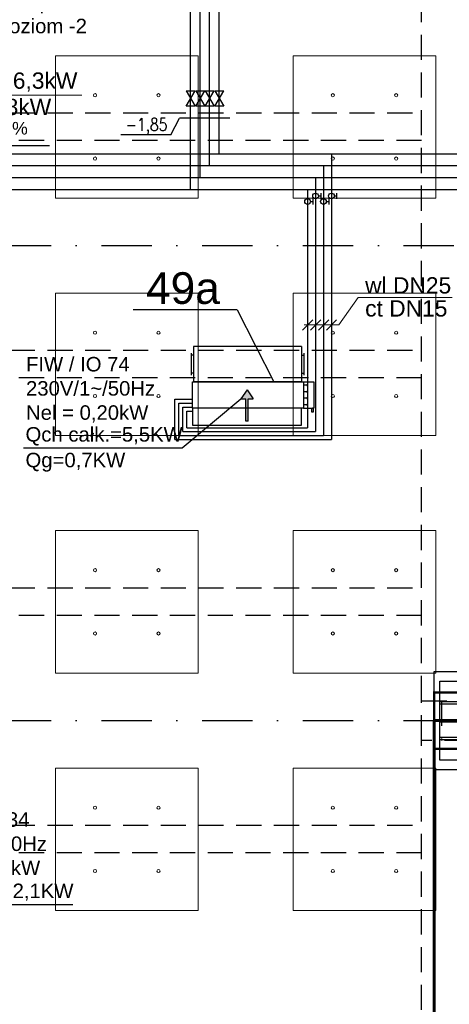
# Model space of a CAD drawing. Header units: centimetres. Extents: x -10729 to 23827, y -4437 to 19798.
# Tile 72 of 95: x 6875 to 7417, y 10642 to 11885. Entities that reach past the tile are written whole.
import ezdxf

# ---------------------------------------------------------------- set-up
doc = ezdxf.new("R2010")
doc.units = ezdxf.units.CM
for name, pattern in [('Kondygnacja  -0_5$0$HIDDEN', [9.525, 6.35, -3.175]), ('Kondygnacja  -0_5$0$HIDDEN2', [4.7625, 3.175, -1.5875]), ('Osie rzutów$0$DASHDOT2', [12.7, 6.35, -3.175, 0, -3.175])]:
    doc.linetypes.add(name, pattern=pattern)
for name, color, linetype in [('bgde_dodatki powykonawcze', 7, 'Continuous'), ('bgde_schem_opis', 2, 'Continuous'), ('IS_zmiany 2024', 3, 'Continuous'), ('KJP_ARMATURA', 2, 'Continuous'), ('KJP_KK_OPISY MOCY klimakonwektorów', 7, 'Continuous'), ('Kondygnacja  -0_5$0$ARCH_GK', 8, 'Continuous'), ('Kondygnacja  -0_5$0$ARCH_KONSTR_POWYŻEJ RZUTU', 8, 'Kondygnacja  -0_5$0$HIDDEN'), ('Kondygnacja  -0_5$0$ARCH_KONSTR_POWYŻEJ RZUTU_IST', 8, 'Kondygnacja  -0_5$0$HIDDEN2'), ('Kondygnacja  -0_5$0$ARCH_KONSTRUKCJA_NIEWIDOCZNA', 8, 'Continuous'), ('Kondygnacja  -0_5$0$ARCH_OKŁADZINA', 8, 'Continuous'), ('Kondygnacja  -0_5$0$ARCH_SŁUPY', 8, 'Continuous'), ('Osie rzutów$0$ARCH_INFO_OSIE_IST', 8, 'Osie rzutów$0$DASHDOT2'), ('Osie rzutów$0$ARCH_INFO_OSIE_OPISY_IST', 8, 'Continuous')]:
    doc.layers.add(name, color=color, linetype=linetype)
for name, color, linetype, lineweight in [('bgde_opis ct 1', 7, 'Continuous', 20), ('bgde_rzędne wl ct', 7, 'Continuous', 25), ('bgde_urządzenia', 250, 'Continuous', 30), ('KJP_CT_kk_powrót', 250, '04_CT_KOMF_POW', 25), ('KJP_CT_kk_zasil', 250, '04_CT_KOMF_ZAS', 25), ('KJP_WL_kk zasil', 250, '04_WL_KOMF_ZAS', 25), ('KJP_WL_kk_powr', 250, '04_WL_KOMF_POW', 25), ('SU Lampy kwadratowe  -05$0$ARCH_SUFITY_PODWIESZANE', 8, 'Continuous', 9)]:
    doc.layers.add(name, color=color, linetype=linetype, lineweight=lineweight)
doc.styles.add('Arial', font='arial.ttf')
doc.styles.add('st rom', font='Romans.shx', dxfattribs={"width": 0.8})
doc.linetypes.add('04_CT_KOMF_POW', pattern='A,100,-15,["CTKp",Standard,S=10,R=0,X=-10,Y=-5],-35', length=150)
doc.linetypes.add('04_CT_KOMF_ZAS', pattern='A,100,-15,["CTKz",Standard,S=10,R=0,X=-10,Y=-5],-35', length=150)
doc.linetypes.add('04_WL_KOMF_POW', pattern='A,100,-15,["WLKp",Standard,S=10,R=0,X=-10,Y=-5],-35', length=150)
doc.linetypes.add('04_WL_KOMF_ZAS', pattern='A,100,-15,["WLKz",Standard,S=10,R=0,X=-10,Y=-5],-35', length=150)
pattern_1 = [(45, (-1133.3117, -3177.9858), (-0.6735192, 0.6735192), [])]

# ---------------------------------------------------------------- blocks, each defined once
blk = doc.blocks.new('Osie rzutów')
at = {"layer": 'Osie rzutów$0$ARCH_INFO_OSIE_IST', "ltscale": 10}
for p, q in [((4436.04, 11600), (13655, 11600)), ((4436.04, 11000), (13655, 11000))]:
    blk.add_line(p, q, dxfattribs=at)
blk = doc.blocks.new('SU Lampy kwadratowe  -05')
at = {"layer": 'SU Lampy kwadratowe  -05$0$ARCH_SUFITY_PODWIESZANE'}
for points in [[(6920, 11840), (7100, 11840), (7100, 11660), (6920, 11660)], [(7220, 11840), (7400, 11840), (7400, 11660), (7220, 11660)], [(6920, 11540), (7100, 11540), (7100, 11360), (6920, 11360)], [(7220, 11540), (7400, 11540), (7400, 11360), (7220, 11360)], [(6920, 11240), (7100, 11240), (7100, 11060), (6920, 11060)], [(7220, 11240), (7400, 11240), (7400, 11060), (7220, 11060)], [(6920, 10940), (7100, 10940), (7100, 10760), (6920, 10760)], [(7220, 10940), (7400, 10940), (7400, 10760), (7220, 10760)]]:
    blk.add_lwpolyline(points, close=True, dxfattribs=at)
for centre in [(6970, 11790), (7050, 11790), (7270, 11790), (7350, 11790), (6970, 11710), (7050, 11710), (7270, 11710), (7350, 11710), (6970, 11490), (7050, 11490), (7270, 11490), (7350, 11490), (6970, 11410), (7050, 11410), (7270, 11410), (7350, 11410), (6970, 11190), (7050, 11190), (7270, 11190), (7350, 11190), (6970, 11110), (7050, 11110), (7270, 11110), (7350, 11110), (6970, 10890), (7050, 10890), (7270, 10890), (7350, 10890), (6970, 10810), (7050, 10810), (7270, 10810), (7350, 10810)]:
    blk.add_circle(centre, 2, dxfattribs=at)
blk = doc.blocks.new('Kondygnacja  -0_5$0$słup_prostokąt')
at = {"layer": 'Kondygnacja  -0_5$0$ARCH_SŁUPY', "lineweight": 40}
h = blk.add_hatch(dxfattribs=at)
h.set_pattern_fill('ANSI31', color=256, scale=0.3, style=0)
h.set_pattern_definition(pattern_1)
h.paths.add_polyline_path([(36, 34), (39, 34), (39, 84), (36, 84)])
h = blk.add_hatch(dxfattribs=at)
h.set_pattern_fill('ANSI31', color=256, scale=0.3, style=0)
h.set_pattern_definition(pattern_1)
h.paths.add_polyline_path([(89, 80), (89, 83), (39, 83), (39, 80)])
h = blk.add_hatch(dxfattribs=at)
h.set_pattern_fill('ANSI31', color=256, scale=0.3, style=0)
h.set_pattern_definition(pattern_1)
h.paths.add_polyline_path([(89, 34), (92, 34), (92, 84), (89, 84)])
h = blk.add_hatch(dxfattribs=at)
h.set_pattern_fill('ANSI31', color=256, scale=0.3, style=0)
h.set_pattern_definition(pattern_1)
h.paths.add_polyline_path([(89, 57.5), (89, 60.5), (39, 60.5), (39, 57.5)])
h = blk.add_hatch(dxfattribs=at)
h.set_pattern_fill('ANSI31', color=256, scale=0.3, style=0)
h.set_pattern_definition(pattern_1)
h.paths.add_polyline_path([(89, 35), (89, 38), (39, 38), (39, 35)])
at = {"layer": 'Kondygnacja  -0_5$0$ARCH_KONSTRUKCJA_NIEWIDOCZNA'}
blk.add_lwpolyline([(119, 109), (119, 9), (9, 9), (9, 109)], close=True, dxfattribs=at)
for points in [[(36, 109), (36, 84)], [(39, 109), (39, 84)], [(62.5, 109), (62.5, 83)], [(65.5, 109), (65.5, 83)], [(89, 109), (89, 84)], [(92, 109), (92, 84)], [(9, 83), (36, 83)], [(9, 80), (36, 80)], [(92, 83), (119, 83)], [(92, 80), (119, 80)], [(9, 60.5), (36, 60.5)], [(9, 57.5), (36, 57.5)], [(92, 60.5), (119, 60.5)], [(92, 57.5), (119, 57.5)], [(9, 38), (36, 38)], [(92, 38), (119, 38)], [(9, 35), (36, 35)], [(36, 34), (36, 9)], [(39, 34), (39, 9)], [(62.5, 35), (62.5, 9)], [(65.5, 35), (65.5, 9)], [(89, 34), (89, 9)], [(92, 35), (119, 35)], [(92, 34), (92, 9)]]:
    blk.add_lwpolyline(points, dxfattribs=at)
at = {"layer": 'Kondygnacja  -0_5$0$ARCH_OKŁADZINA'}
blk.add_lwpolyline([(2, 121), (126, 121), (126, -3), (2, -3)], close=True, dxfattribs=at)
at = {"layer": 'Kondygnacja  -0_5$0$ARCH_SŁUPY', "lineweight": 40}
for p, q in [((39, 60.5), (89, 60.5)), ((89, 57.5), (39, 57.5))]:
    blk.add_line(p, q, dxfattribs=at)
at = {"layer": 'Kondygnacja  -0_5$0$ARCH_SŁUPY', "lineweight": 30, "const_width": 3}
blk.add_lwpolyline([(2, 94.5), (126, 94.5), (126, 23.5), (2, 23.5)], close=True, dxfattribs=at)
at = {"layer": 'Kondygnacja  -0_5$0$ARCH_SŁUPY', "lineweight": 40}
for points in [[(36, 84), (39, 84), (39, 34), (36, 34)], [(89, 84), (92, 84), (92, 34), (89, 34)]]:
    blk.add_lwpolyline(points, close=True, dxfattribs=at)
for points in [[(89, 83), (39, 83)], [(39, 80), (89, 80)], [(89, 38), (39, 38)], [(39, 35), (89, 35)]]:
    blk.add_lwpolyline(points, dxfattribs=at)
blk = doc.blocks.new('Kondygnacja  -0_5$0$konstrukcja istniejąca -0.5')
at = {"layer": 'Kondygnacja  -0_5$0$ARCH_KONSTR_POWYŻEJ RZUTU_IST', "ltscale": 10}
for points in [[(7382, 11025), (7382, 12175)], [(7382, 11732.9), (6338.5, 11732.9), (6338.5, 11767.9), (7382, 11767.9)], [(7382, 11432.9), (6338.5, 11432.9), (6338.5, 11467.9), (7382, 11467.9)], [(7382, 11132.9), (6338.5, 11132.9), (6338.5, 11167.9), (7382, 11167.9)], [(7538, 10975), (7382, 10975), (7382, 11025), (7538, 11025), (7538, 10975)], [(7382, 9825), (7382, 10975)]]:
    blk.add_lwpolyline(points, dxfattribs=at)
at = {"layer": 'Kondygnacja  -0_5$0$ARCH_KONSTR_POWYŻEJ RZUTU_IST', "ltscale": 10, "elevation": 0}
for points in [[(7407, 11025), (7407, 10975)], [(7382, 10832.9), (6338.5, 10832.9), (6338.5, 10867.9), (7382, 10867.9)]]:
    blk.add_lwpolyline(points, dxfattribs=at)

msp = doc.modelspace()

# ---------------------------------------------------------------- hatches: boundary and pattern name
at = {"layer": 'bgde_urządzenia'}
h = msp.add_hatch(color=256, dxfattribs=at)
h.paths.add_polyline_path([(7163.264, 11394.8), (7160.264, 11394.8), (7160.264, 11406.466), (7154.074, 11406.466), (7161.764, 11417.894), (7169.454, 11406.466), (7163.264, 11406.466)])
h.paths.add_polyline_path([(7163.264, 11378.133), (7160.264, 11378.133), (7160.264, 11394.8), (7163.264, 11394.8)])

# ---------------------------------------------------------------- linework, layer by layer
at = {"layer": 'bgde_dodatki powykonawcze'}
for p, q in [((7241.809, 11655.753), (7245.241, 11655.753)), ((7245.241, 11652.094), (7245.241, 11659.412)), ((7251.801, 11662.743), (7255.233, 11662.743)), ((7255.233, 11659.085), (7255.233, 11666.402)), ((7261.809, 11655.776), (7265.241, 11655.776)), ((7265.241, 11652.117), (7265.241, 11659.435)), ((7271.801, 11662.766), (7275.233, 11662.766)), ((7275.233, 11659.107), (7275.233, 11666.425))]:
    msp.add_line(p, q, dxfattribs=at)
for centre in [(7238.209, 11655.753), (7248.201, 11662.743), (7258.209, 11655.776), (7268.201, 11662.766)]:
    msp.add_circle(centre, 3.6, dxfattribs=at)
at = {"layer": 'bgde_opis ct 1'}
for p, q in [((6953.145, 11789.968), (6687.282, 11789.968)), ((7277.583, 11499.833), (7301.81, 11534.706)), ((7420.718, 11534.706), (7301.81, 11534.706)), ((7244.789, 11506.123), (7231.901, 11493.235)), ((7254.789, 11506.123), (7241.901, 11493.235)), ((7264.789, 11506.123), (7251.901, 11493.235)), ((7274.789, 11506.123), (7261.901, 11493.235)), ((7233.92, 11499.833), (7277.583, 11499.833))]:
    msp.add_line(p, q, dxfattribs=at)
at = {"layer": 'bgde_rzędne wl ct'}
for p, q in [((7065.785, 11739.851), (7076.668, 11761.149)), ((7139.952, 11761.149), (7076.668, 11761.149)), ((7065.785, 11739.851), (7002.501, 11739.851)), ((6788.665, 11726.535), (6912.655, 11726.535))]:
    msp.add_line(p, q, dxfattribs=at)
at = {"layer": 'bgde_schem_opis'}
for q in [(7018.209, 11518.753), (7195.388, 11427.8, 353.218)]:
    msp.add_line((7149.144, 11518.753), q, dxfattribs=at)
at = {"layer": 'bgde_urządzenia'}
for p, q in [((7094.364, 11472.8), (7094.364, 11427.8)), ((7230.364, 11472.8), (7094.364, 11472.8)), ((7230.364, 11472.8), (7230.364, 11427.8)), ((7091.364, 11464.05), (7091.364, 11436.55)), ((7094.364, 11461.55), (7091.364, 11461.55)), ((7230.364, 11461.55), (7233.364, 11461.55)), ((7233.364, 11464.05), (7233.364, 11436.55)), ((7094.364, 11439.05), (7091.364, 11439.05)), ((7230.364, 11439.05), (7233.364, 11439.05)), ((7092.864, 11394.8), (7092.864, 11427.8)), ((7092.864, 11427.8), (7232.864, 11427.8)), ((7230.364, 11427.8), (7094.364, 11427.8)), ((7232.864, 11427.8), (7232.864, 11394.8)), ((7232.864, 11427.8), (7245.864, 11427.8)), ((7238.064, 11423.675), (7232.864, 11423.675)), ((7238.064, 11422.425), (7238.064, 11424.925)), ((7245.864, 11427.8), (7245.864, 11394.8)), ((7161.764, 11417.894), (7154.074, 11406.466)), ((7154.074, 11406.466), (7160.264, 11406.466)), ((7160.264, 11378.133), (7160.264, 11406.466)), ((7161.764, 11417.894), (7169.454, 11406.466)), ((7163.264, 11378.133), (7163.264, 11406.466)), ((7163.264, 11406.466), (7169.454, 11406.466)), ((7238.064, 11415.425), (7232.864, 11415.425)), ((7238.064, 11407.175), (7232.864, 11407.175)), ((7238.064, 11414.175), (7238.064, 11416.675)), ((7238.064, 11405.925), (7238.064, 11408.425)), ((7230.664, 11394.8), (7092.864, 11394.8)), ((7092.864, 11394.8), (7092.864, 11373.3)), ((7230.664, 11373.3), (7230.664, 11394.8)), ((7232.864, 11394.8), (7230.664, 11394.8)), ((7238.064, 11398.925), (7232.864, 11398.925)), ((7232.864, 11394.8), (7245.864, 11394.8)), ((7238.064, 11397.675), (7238.064, 11400.175)), ((7243.364, 11389.8), (7243.364, 11394.8)), ((7245.864, 11394.8), (7244.364, 11394.8)), ((7245.364, 11394.8), (7245.364, 11389.8)), ((7245.364, 11389.8), (7243.364, 11389.8)), ((7092.864, 11373.3), (7230.664, 11373.3)), ((7163.264, 11378.133), (7160.264, 11378.133))]:
    msp.add_line(p, q, dxfattribs=at)
at = {"layer": 'IS_zmiany 2024', "color": 40, "lineweight": 60}
msp.add_lwpolyline([(7398, 11000), (9895.5, 11000), (9895.5, 9798.5), (7398, 9798.5)], close=True, dxfattribs=at)
at = {"layer": 'KJP_ARMATURA'}
for p, q in [((7084.959, 11795.712), (7096.477, 11776.26)), ((7084.959, 11776.26), (7096.477, 11795.712)), ((7096.959, 11795.712), (7108.477, 11776.26)), ((7096.959, 11776.26), (7108.477, 11795.712)), ((7108.959, 11795.712), (7120.477, 11776.26)), ((7108.959, 11776.26), (7120.477, 11795.712)), ((7120.959, 11795.712), (7132.477, 11776.26)), ((7120.959, 11776.26), (7132.477, 11795.712))]:
    msp.add_line(p, q, dxfattribs=at)
for points in [[(7084.959, 11795.712), (7084.959, 11795.712), (7096.477, 11795.712)], [(7096.959, 11795.712), (7096.959, 11795.712), (7108.477, 11795.712)], [(7108.959, 11795.712), (7108.959, 11795.712), (7120.477, 11795.712)], [(7120.959, 11795.712), (7120.959, 11795.712), (7132.477, 11795.712)], [(7096.477, 11776.26), (7084.959, 11776.26)], [(7108.477, 11776.26), (7096.959, 11776.26)], [(7120.477, 11776.26), (7108.959, 11776.26)], [(7132.477, 11776.26), (7120.959, 11776.26)]]:
    msp.add_lwpolyline(points, dxfattribs=at)
at = {"layer": 'KJP_CT_kk_powrót'}
for p, q in [((7114.142, 12639.256), (7114.142, 11701.049)), ((6413.5, 11701.049), (10017.002, 11701.049)), ((7258.201, 11701.049), (7258.201, 11360.062)), ((7075.683, 11401.031), (7092.864, 11401.031)), ((7075.683, 11360.062), (7075.683, 11401.031)), ((7075.683, 11360.062), (7258.201, 11360.062))]:
    msp.add_line(p, q, dxfattribs=at)
at = {"layer": 'KJP_CT_kk_zasil'}
for p, q in [((7126.142, 12627.256), (7126.142, 11716.049)), ((6398.5, 11716.049), (10032.002, 11716.049)), ((7268.201, 11716.049), (7268.201, 11355.062)), ((7070.683, 11406.031), (7092.864, 11406.031)), ((7070.683, 11355.062), (7070.683, 11406.031)), ((7070.683, 11355.062), (7268.201, 11355.062))]:
    msp.add_line(p, q, dxfattribs=at)
at = {"layer": 'KJP_KK_OPISY MOCY klimakonwektorów'}
for p, q in [((7079.716, 11344.516), (7154.074, 11406.466)), ((6879.829, 11344.516), (7079.716, 11344.516)), ((6741.93, 10767.795), (6941.817, 10767.795))]:
    msp.add_line(p, q, dxfattribs=at)
at = {"layer": 'KJP_WL_kk zasil'}
for p, q in [((7102.142, 12651.256), (7102.142, 11686.049)), ((6432.5, 11686.049), (10002.002, 11686.049)), ((7248.201, 11686.049), (7248.201, 11365.062)), ((7080.683, 11396.031), (7092.864, 11396.031)), ((7080.683, 11365.062), (7080.683, 11396.031)), ((7080.683, 11365.062), (7248.201, 11365.062))]:
    msp.add_line(p, q, dxfattribs=at)
at = {"layer": 'KJP_WL_kk_powr'}
for p, q in [((7090.142, 12663.256), (7090.142, 11671.049)), ((6455.5, 11671.049), (9987.002, 11671.049)), ((7238.201, 11671.049), (7238.201, 11370.062)), ((7085.683, 11391.031), (7092.864, 11391.031)), ((7085.683, 11370.062), (7085.683, 11391.031)), ((7085.683, 11370.062), (7238.201, 11370.062))]:
    msp.add_line(p, q, dxfattribs=at)
at = {"layer": 'Kondygnacja  -0_5$0$ARCH_GK', "linetype": 'Continuous', "lineweight": -3}
msp.add_line((7398, 10995), (7398, 11005), dxfattribs=at)

# ---------------------------------------------------------------- block references
at = {"layer": 'Kondygnacja  -0_5$0$ARCH_KONSTR_POWYŻEJ RZUTU'}
msp.add_blockref('Kondygnacja  -0_5$0$konstrukcja istniejąca -0.5', (0, 0), dxfattribs=at)
at = {"layer": 'Kondygnacja  -0_5$0$ARCH_SŁUPY'}
msp.add_blockref('Kondygnacja  -0_5$0$słup_prostokąt', (7396, 10941), dxfattribs=at)
at = {"layer": 'Osie rzutów$0$ARCH_INFO_OSIE_OPISY_IST'}
msp.add_blockref('Osie rzutów', (0, 0), dxfattribs=at)
at = {"layer": 'SU Lampy kwadratowe  -05$0$ARCH_SUFITY_PODWIESZANE'}
msp.add_blockref('SU Lampy kwadratowe  -05', (0, 0), dxfattribs=at)

# ---------------------------------------------------------------- texts
at = {"layer": 'bgde_opis ct 1', "color": 2, "style": 'Arial'}
for s, p in [('wl DN100-126,3kW', (6700.041, 11798.217, -23306.296)), ('ct DN40-33,8kW', (6703.759, 11764.973, -23306.296))]:
    msp.add_text(s, height=20.58297, dxfattribs=at).set_placement(p)
for s, p in [('wl DN25', (7310.792, 11539.527, 1463.238)), ('ct DN15', (7310.792, 11510.415, 1463.238))]:
    msp.add_text(s, height=20.583, rotation=360, dxfattribs=at).set_placement(p)
at = {"layer": 'bgde_rzędne wl ct', "char_height": 16, "attachment_point": 1}
for s, insert, width, style in [('0,3%', (6834.177, 11756.346, 6365.1), 531.5734, 'Arial'), ('-1,85', (7008.607, 11761.065, 300), 55.86916, 'st rom')]:
    msp.add_mtext(s, dxfattribs=dict(at, insert=insert, width=width, style=style))
at = {"layer": 'bgde_schem_opis', "insert": (7034.259, 11566.388, 35.982), "char_height": 40, "width": 72.77772, "attachment_point": 1, "style": 'Arial'}
msp.add_mtext('49a', dxfattribs=at)
at = {"layer": 'KJP_KK_OPISY MOCY klimakonwektorów', "char_height": 18.326, "width": 421.7149, "attachment_point": 1, "style": 'Arial'}
for s, insert in [('Zejście pionu\\Pna poziom -2', (6811.789, 11917.195, 2308.732)), ('FIW / IO 74\\P230V/1~/50Hz\\PNel = 0,20kW', (6882.855, 11459.412, 2308.732)), ('Qch całk.=5,5KW', (6882.216, 11370.799, 1386.073)), ('Qg=0,7KW', (6882.216, 11338.32, 1386.073)), ('FVW / IO 34\\P230V/1~/50Hz\\PNel = 0,05kW', (6746.421, 10884.179, 2528.824)), ('Qch całk.=2,1KW', (6744.318, 10794.077, 1340.715))]:
    msp.add_mtext(s, dxfattribs=dict(at, insert=insert))

doc.saveas('drawing.dxf')
